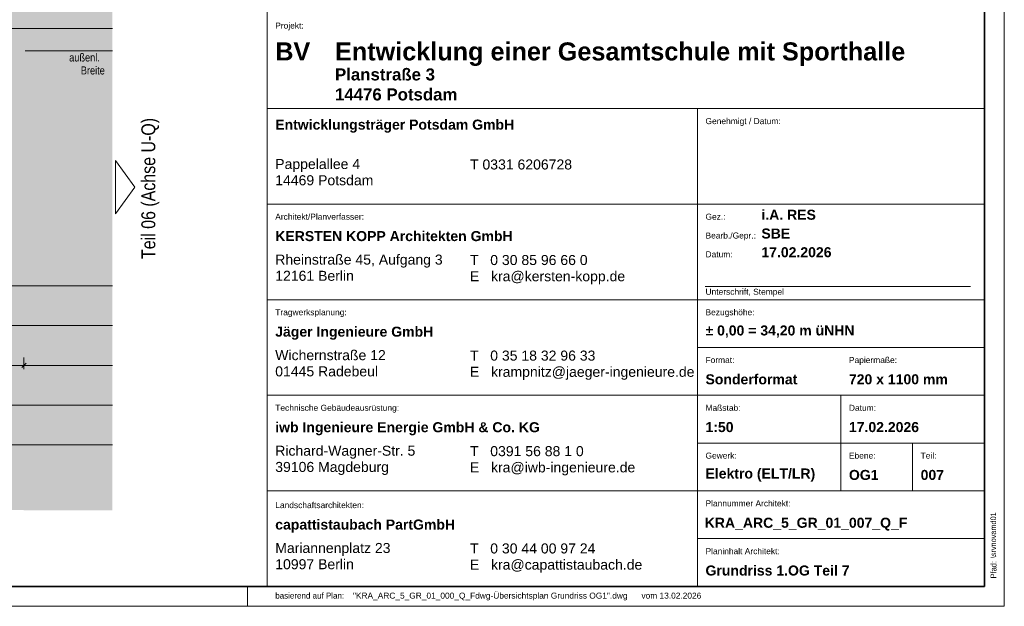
# Model space of a CAD drawing. Extents: x -420 to 300, y 62 to 1162.
# Tile 26 of 130: x 53 to 300, y 62 to 210. Entities that reach past the tile are written whole.
import ezdxf
from ezdxf.enums import TextEntityAlignment as Align
from ezdxf.lldxf.tags import DXFTag

# ---------------------------------------------------------------- set-up
doc = ezdxf.new("R2010")
doc.units = 0
doc.layers.get('0').update_dxf_attribs({"lineweight": 35})
for name, color, linetype, lineweight, true_color in [('30 -33 Aussenwände- 7 Fassade_ Elemente', 7, 'Continuous', 9, 0x00aacc), ('70 -72 Beschriftung- 1 Beschriftung allgemein', 7, 'Continuous', 9, 0xff6633), ('70 -76 Bemaßung- 2 Allgemein', 9, 'Continuous', 5, 0x808080), ('iwb_Layout BA_Markierung', 7, 'Continuous', 9, 0xbadcdc), ('iwb_Layout Text', 3, 'Continuous', 18, 0x00ff00)]:
    doc.layers.add(name, color=color, linetype=linetype, lineweight=lineweight, true_color=true_color)
for name, color, linetype, lineweight in [('iwb_Plankopf Linie', 7, 'Continuous', 13), ('iwb_Plankopf Rahmen', 7, 'Continuous', 35), ('iwb_Plankopf Text', 7, 'Continuous', 18)]:
    doc.layers.add(name, color=color, linetype=linetype, lineweight=lineweight)
doc.styles.add('Arial Narrow', font='ARIALN.TTF')
doc.styles.add('Plankopf', font='arial.ttf')
doc.styles.get("Standard").update_dxf_attribs({"font": 'ARIALN.TTF'})
tags = doc.linetypes.add('Punkte_Nova', pattern=[4.8, 0.4, 0.2, -4, 0.2]).pattern_tags.tags
tags[10:11] = [DXFTag(74, 4), DXFTag(75, 0), DXFTag(340, '0'), DXFTag(46, 0.0), DXFTag(50, 0.0), DXFTag(44, 0.0), DXFTag(45, 0.0)]
tags[8:9] = [DXFTag(74, 4), DXFTag(75, 0), DXFTag(340, '0'), DXFTag(46, 0.0), DXFTag(50, 0.0), DXFTag(44, 0.0), DXFTag(45, 0.0)]
tags[6:7] = [DXFTag(74, 4), DXFTag(75, 0), DXFTag(340, '0'), DXFTag(46, 0.0), DXFTag(50, 0.0), DXFTag(44, 0.0), DXFTag(45, 0.0)]
tags[4:5] = [DXFTag(74, 4), DXFTag(75, 0), DXFTag(340, '0'), DXFTag(46, 0.0), DXFTag(50, 0.0), DXFTag(44, 0.0), DXFTag(45, 0.0)]

# ---------------------------------------------------------------- blocks, each defined once
blk = doc.blocks.new('Polygon-A06G9F4D8I')
at = {"color": 0, "linetype": 'ByBlock', "lineweight": -2, "ltscale": 0.13}
blk.add_solid([(9.81, 86.7), (9.64, 1083.81), (76.5, 86.52), (76.5, 1083.81)], dxfattribs=at)
blk = doc.blocks.new('Referenz-A06G9F4L8I')
at = {"layer": '30 -33 Aussenwände- 7 Fassade_ Elemente', "color": 0, "linetype": 'Continuous', "ltscale": 0.13}
blk.add_line((3.1, 207.51), (76.5, 207.51), dxfattribs=at)
at = {"layer": '70 -72 Beschriftung- 1 Beschriftung allgemein', "color": 0, "linetype": 'Continuous', "ltscale": 0.13}
blk.add_line((76.5, 201.96), (54.61, 201.96), dxfattribs=at)
at = {"layer": '70 -76 Bemaßung- 2 Allgemein', "color": 0, "linetype": 'Continuous', "ltscale": 0.13}
for p, q in [((76.5, 142.95), (5.26, 142.95)), ((76.5, 132.95), (6.76, 132.95)), ((54.27, 124.95), (54.27, 121.95)), ((54.27, 124.95), (54.27, 121.95)), ((53.21, 122.95), (8.46, 122.95)), ((54.77, 122.95), (53.21, 122.95)), ((53.74, 122.42), (54.8, 123.48)), ((54.8, 123.48), (53.74, 122.42)), ((53.77, 122.95), (55.33, 122.95)), ((76.5, 122.95), (55.33, 122.95)), ((76.5, 112.95), (2.76, 112.95)), ((76.5, 102.95), (2.76, 102.95))]:
    blk.add_line(p, q, dxfattribs=at)
at = {"layer": '70 -72 Beschriftung- 1 Beschriftung allgemein', "color": 0, "linetype": 'Continuous', "ltscale": 0.13, "char_height": 2.0138, "attachment_point": 1}
for s, insert in [('{\\fArial Narrow;außenl.}', (65.63, 201.28)), ('{\\fArial Narrow;Breite}', (68.55, 198.02))]:
    blk.add_mtext(s, dxfattribs=dict(at, insert=insert))

msp = doc.modelspace()

# ---------------------------------------------------------------- linework, layer by layer
at = {"layer": 'iwb_Layout Text', "linetype": 'Continuous', "ltscale": 0.18}
for p, q in [((82.12, 167.73), (77.24, 174.42)), ((77.24, 161.04), (77.24, 174.42)), ((77.24, 161.04), (82.12, 167.73))]:
    msp.add_line(p, q, dxfattribs=at)
at = {"layer": 'iwb_Plankopf Linie', "lineweight": 18, "ltscale": 0.18}
msp.add_line((115.35, 359.43), (115.35, 67.43), dxfattribs=at)
at = {"layer": 'iwb_Plankopf Linie', "ltscale": 0.13}
for p, q in [((295.35, 67.43), (295.35, 359.43)), ((115.35, 187.43), (295.35, 187.43)), ((223.35, 187.43), (223.35, 67.43)), ((115.35, 163.43), (295.35, 163.43)), ((115.35, 139.43), (295.35, 139.43)), ((223.35, 127.43), (295.35, 127.43)), ((115.35, 115.43), (295.35, 115.43)), ((259.35, 91.43), (259.35, 115.43)), ((223.35, 103.43), (295.35, 103.43)), ((277.35, 91.43), (277.35, 103.43)), ((115.35, 91.43), (295.35, 91.43)), ((223.35, 79.43), (295.35, 79.43)), ((115.35, 67.43), (295.35, 67.43))]:
    msp.add_line(p, q, dxfattribs=at)
at = {"layer": 'iwb_Plankopf Rahmen', "ltscale": 0.35}
for p, q in [((295.35, 359.43), (295.35, 67.43)), ((295.35, 91.43), (295.35, 79.43))]:
    msp.add_line(p, q, dxfattribs=at)
at = {"layer": 'iwb_Plankopf Rahmen', "color": 8, "lineweight": 5, "ltscale": 0.13, "true_color": 0x808080}
msp.add_line((110.35, 62.43), (110.35, 67.43), dxfattribs=at)
at = {"layer": 'iwb_Plankopf Rahmen', "color": 8, "lineweight": 13, "ltscale": 0.13, "true_color": 0x808080}
msp.add_lwpolyline([(300.35, 62.43), (-419.65, 62.43), (-419.65, 1162.43), (300.35, 1162.43), (300.35, 62.43)], close=True, dxfattribs=at)
at = {"layer": 'iwb_Plankopf Rahmen', "ltscale": 0.35}
msp.add_lwpolyline([(-399.65, 67.43), (-399.65, 1157.43), (295.35, 1157.43), (295.35, 67.43), (-399.65, 67.43)], close=True, dxfattribs=at)
at = {"layer": 'iwb_Plankopf Text', "linetype": 'Punkte_Nova', "ltscale": 0.18}
msp.add_line((291.87, 142.79), (225.23, 142.79), dxfattribs=at)

# ---------------------------------------------------------------- block references
at = {"color": 8, "lineweight": 25, "ltscale": 0.25, "true_color": 0x808080}
msp.add_blockref('Referenz-A06G9F4L8I', (0, 0), dxfattribs=at)
at = {"layer": 'iwb_Layout BA_Markierung', "ltscale": 0.13}
msp.add_blockref('Polygon-A06G9F4D8I', (0, 0), dxfattribs=at)

# ---------------------------------------------------------------- texts
at = {"layer": 'iwb_Layout Text', "ltscale": 0.18}
msp.add_text('Teil 06 (Achse U-Q)', height=3.5, rotation=90, dxfattribs=at).set_placement((83.74, 149.66), align=Align.TOP_LEFT)
at = {"layer": 'iwb_Plankopf Text', "ltscale": 0.18, "insert": (296.89, 74.51), "char_height": 1.4, "attachment_point": 1, "rotation": 90, "line_spacing_factor": 1.002}
msp.add_mtext('{\\fArial Narrow;\\\\srvnovamd01\\Nova_MD\\TGA\\60202 Pro Potsdam\\04 NB GES Krampnitz\\09 NOVA\\60202-04_AP_NB GES Krampnitz\\TGA\\Elektro\\Leerrohrplanung\\E_Leerrohr_1OG.n4m007KRA_ELT_5_LR_01_007_P_A}', dxfattribs=at)
at = {"layer": 'iwb_Plankopf Text', "ltscale": 0.18, "attachment_point": 1, "style": 'Plankopf'}
for s, insert, char_height, line_spacing_factor in [('Projekt:', (117.35, 209.04), 1.51, 0.970891), ('\\fArial|b1|i0|c0|p34;BV', (117.35, 204.06), 4.531, 0.996218), ('\\fArial|b1|i0|c0|p34;Entwicklungsträger Potsdam GmbH', (117.35, 184.67), 2.5172, 0.996218), ('Genehmigt / Datum:', (225.35, 185.04), 1.5105, 0.970891), ('Pappelallee 4\\P14469 Potsdam', (117.35, 174.77), 2.5172, 0.970891), ('T 0331 6206728', (166.24, 174.66), 2.5172, 0.970891), ('Architekt/Planverfasser:', (117.35, 161.04), 1.5105, 0.970891), ('Gez.:', (225.35, 161.04), 1.51, 0.970891), ('\\fArial|b1|i0|c0|p34;KERSTEN KOPP Architekten GmbH', (117.35, 156.67), 2.5172, 0.996218), ('Bearb./Gepr.:', (225.35, 156.31), 1.5105, 0.970891), ('Rheinstraße 45, Aufgang 3\\P12161 Berlin', (117.35, 150.77), 2.5172, 0.970891), ('Datum:', (225.35, 151.59), 1.51, 0.970891), ('T   0 30 85 96 66 0\\PE   kra@kersten-kopp.de', (166.24, 150.66), 2.5172, 0.970891), ('Unterschrift, Stempel', (225.35, 142.19), 1.5105, 0.970891), ('Tragwerksplanung:', (117.35, 137.04), 1.5105, 0.970891), ('Bezugshöhe:', (225.35, 137.04), 1.5105, 0.970891), ('\\fArial|b1|i0|c0|p34;Jäger Ingenieure GmbH', (117.35, 132.67), 2.5172, 0.996218), ('Wichernstraße 12\\P01445 Radebeul', (117.35, 126.77), 2.5172, 0.970891), ('T   0 35 18 32 96 33\\PE   krampnitz@jaeger-ingenieure.de', (166.24, 126.66), 2.5172, 0.970891), ('Format:', (225.35, 125.04), 1.51, 0.970891), ('Papiermaße:', (261.35, 125.04), 1.5105, 0.970891), ('Technische Gebäudeausrüstung:', (117.35, 113.04), 1.5105, 0.970891), ('Maßstab:', (225.35, 113.04), 1.51, 0.970891), ('Datum:', (261.35, 113.04), 1.51, 0.970891), ('\\fArial|b1|i0|c0|p34;iwb Ingenieure Energie GmbH & Co. KG', (117.35, 108.67), 2.5172, 0.996218), ('Richard-Wagner-Str. 5\\P39106 Magdeburg', (117.35, 102.77), 2.5172, 0.970891), ('T   0391 56 88 1 0\\PE   kra@iwb-ingenieure.de', (166.24, 102.66), 2.5172, 0.970891), ('Gewerk:', (225.35, 101.04), 1.51, 0.970891), ('Ebene:', (261.35, 101.04), 1.51, 0.970891), ('Teil:', (279.35, 101.04), 1.51, 0.970891), ('Plannummer Architekt:', (225.35, 89.04), 1.5105, 0.970891), ('Landschaftsarchitekten:', (117.35, 88.6), 1.5105, 0.970891), ('\\fArial|b1|i0|c0|p34;capattistaubach PartGmbH', (117.35, 84.23), 2.5172, 0.996218), ('Mariannenplatz 23\\P10997 Berlin', (117.35, 78.34), 2.5172, 0.970891), ('T   0 30 44 00 97 24\\PE   kra@capattistaubach.de', (166.24, 78.23), 2.5172, 0.970891), ('Planinhalt Architekt:', (225.35, 77.04), 1.5105, 0.970891)]:
    msp.add_mtext(s, dxfattribs=dict(at, insert=insert, char_height=char_height, line_spacing_factor=line_spacing_factor))
at = {"layer": 'iwb_Plankopf Text', "ltscale": 0.18, "line_spacing_factor": 0.996218, "style": 'Plankopf'}
for s, insert, char_height, width, attachment_point in [('\\fArial|b1|i0|c0|p34;Entwicklung einer Gesamtschule mit Sporthalle', (132.35, 204.06), 4.531, 161.2025, 1), ('\\fArial|b1|i0|c0|p34;Planstraße 3\\P14476 Potsdam', (132.35, 197.52), 3.0207, 88.9953, 1), ('\\fArial|b1|i0|c0|p34;i.A. RES', (239.38, 160.76), 2.5172, 67.9984, 4), ('\\fArial|b1|i0|c0|p34;SBE', (239.38, 156.04), 2.5172, 67.9984, 4), ('\\fArial|b1|i0|c0|p34;17.02.2026', (239.38, 151.34), 2.5172, 67.9984, 4), ('\\fArial|b1|i0|c0|p34;± 0,00 = 34,20 m üNHN', (225.35, 131.43), 2.5172, 67.9984, 4), ('\\fArial|b1|i0|c0|p34;Sonderformat', (225.35, 119.43), 2.5172, 31.9966, 4), ('\\fArial|b1|i0|c0|p34;720 x 1100 mm', (261.35, 119.43), 2.5172, 31.9966, 4), ('\\fArial|b1|i0|c0|p34;1:50', (225.35, 107.43), 2.5172, 67.9984, 4), ('\\fArial|b1|i0|c0|p34;17.02.2026', (261.35, 107.43), 2.5172, 67.9984, 4), ('\\fArial|b1|i0|c0|p34;Elektro (ELT/LR)', (225.35, 95.41), 2.5172, 67.9984, 4), ('\\fArial|b1|i0|c0|p34;OG1', (261.35, 95.41), 2.5172, 7.9992, 4), ('\\fArial|b1|i0|c0|p34;007', (279.35, 95.41), 2.5172, 7.9992, 4), ('\\fArial|b1|i0|c0|p34;Grundriss 1.OG Teil 7', (225.35, 71.41), 2.5172, 67.9984, 4)]:
    msp.add_mtext(s, dxfattribs=dict(at, insert=insert, char_height=char_height, width=width, attachment_point=attachment_point))
at = {"layer": 'iwb_Plankopf Text', "ltscale": 0.18, "insert": (225.15, 84.68), "char_height": 2.52, "attachment_point": 1, "line_spacing_factor": 1.002}
msp.add_mtext('{\\fArial|b1|i0;KRA_ARC_5_GR_01_007_Q_F}', dxfattribs=at)
at = {"layer": 'iwb_Plankopf Text', "ltscale": 0.18, "insert": (296.89, 69.43), "char_height": 1.5, "attachment_point": 1, "rotation": 90, "style": 'Arial Narrow'}
msp.add_mtext('\\A1;{Pfad:}', dxfattribs=at)
at = {"layer": 'iwb_Plankopf Text', "ltscale": 0.18, "char_height": 1.5, "attachment_point": 1, "style": 'Plankopf'}
for s, insert in [('\\A1;{\\fFranklin Gothic Book|b0|i0|c0|p34;basierend auf Plan\\fArial Narrow|b0|i0|c0|p34;: }', (117.36, 65.87)), ('\\A1;{"KRA_ARC_5_GR_01_000_Q_Fdwg-Übersichtsplan Grundriss OG1".dwg      vom 13.02.2026\\fArial Narrow|b0|i0|c0|p34;\\P\\P}', (136.86, 65.87))]:
    msp.add_mtext(s, dxfattribs=dict(at, insert=insert))

doc.saveas('drawing.dxf')
